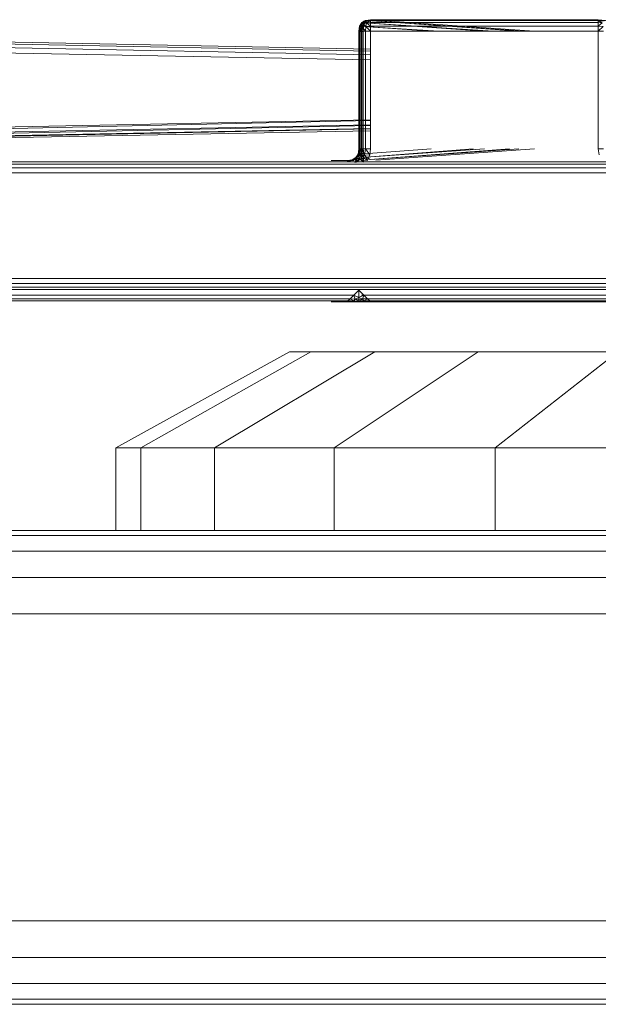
# Model space of a CAD drawing. Header units: millimetres. Extents: x 1 to 3476, y -521 to 159.
# Tile 16 of 130: x 383 to 413, y 108 to 159. Entities that reach past the tile are written whole.
import ezdxf

# ---------------------------------------------------------------- set-up
doc = ezdxf.new("R2010")
doc.units = ezdxf.units.MM
doc.layers.add('VG491211CA_dwg', color=8, linetype='Continuous', lineweight=9)

# ---------------------------------------------------------------- blocks, each defined once
blk = doc.blocks.new('VG491211CA_dwg-300031-Południe')
at = {"color": 18, "lineweight": 9}
for p, q in [((401.336, 157.486), (323.719, 158.986)), ((401.074, 158.965), (400.884, 158.836)), ((401.074, 158.965), (400.884, 158.836)), ((400.886, 158.852), (401.074, 158.965)), ((401.074, 158.965), (400.886, 158.852)), ((401.074, 158.964), (400.886, 158.852)), ((400.886, 158.852), (401.074, 158.964)), ((401.074, 158.964), (400.905, 158.833)), ((401.074, 158.964), (400.905, 158.833)), ((401.169, 158.958), (400.954, 158.831)), ((401.169, 158.958), (400.954, 158.831)), ((401.336, 159.002), (401.002, 158.924)), ((401.336, 159.002), (401.002, 158.924)), ((401.074, 158.965), (401.002, 158.924)), ((401.002, 158.924), (401.074, 158.965)), ((401.002, 158.924), (401.169, 158.958)), ((401.169, 158.958), (401.002, 158.924)), ((401.169, 158.958), (401.049, 158.84)), ((401.049, 158.84), (401.169, 158.958)), ((401.074, 158.965), (401.336, 159.002)), ((401.336, 159.002), (401.074, 158.965)), ((401.336, 159.002), (401.074, 158.964)), ((401.074, 158.964), (401.336, 159.002)), ((401.074, 158.964), (401.092, 158.927)), ((401.092, 158.927), (401.074, 158.964)), ((401.336, 159.002), (401.092, 158.927)), ((401.336, 159.002), (401.092, 158.927)), ((401.092, 158.927), (401.336, 158.964)), ((401.336, 158.964), (401.092, 158.927)), ((401.336, 158.964), (401.13, 158.833)), ((401.336, 158.964), (401.13, 158.833)), ((401.336, 159.002), (401.169, 158.958)), ((401.169, 158.958), (401.336, 159.002)), ((409.014, 158.402), (401.169, 158.958)), ((409.256, 158.402), (401.169, 158.958)), ((401.169, 158.958), (409.014, 158.402)), ((401.169, 158.958), (409.256, 158.402)), ((409.814, 158.402), (401.336, 159.002)), ((401.336, 159.002), (409.813, 158.402)), ((401.336, 158.964), (401.336, 159.002)), ((413.091, 159.001), (401.336, 159.002)), ((401.336, 159.002), (413.124, 159.001)), ((413.124, 159.002), (401.336, 159.002)), ((401.336, 158.964), (401.336, 158.852)), ((401.336, 158.852), (401.336, 158.964)), ((413.124, 158.964), (401.336, 158.964)), ((413.091, 159.001), (433.088, 157.104)), ((413.091, 159.001), (428.044, 157.109)), ((413.124, 159.002), (413.386, 158.964)), ((413.124, 159.002), (413.368, 158.927)), ((413.124, 159.002), (413.124, 158.964)), ((413.461, 158.957), (413.124, 159.001)), ((413.124, 159.001), (413.442, 158.95)), ((413.124, 159.001), (413.386, 158.964)), ((433.101, 157.104), (413.124, 159.001)), ((413.124, 159.001), (428.042, 157.109)), ((413.368, 158.927), (413.124, 158.964)), ((413.124, 158.964), (413.33, 158.833)), ((413.124, 158.964), (413.124, 158.852)), ((323.72, 158.686), (401.336, 157.186)), ((401.336, 157.374), (323.721, 158.874)), ((400.736, 158.402), (400.774, 158.664)), ((400.774, 158.664), (400.736, 158.402)), ((400.736, 158.402), (400.774, 158.664)), ((400.774, 158.664), (400.736, 158.402)), ((400.736, 158.402), (400.811, 158.645)), ((400.736, 158.402), (400.811, 158.645)), ((400.774, 158.664), (400.75, 158.401)), ((400.75, 158.401), (400.774, 158.664)), ((400.787, 158.641), (400.75, 158.401)), ((400.75, 158.401), (400.787, 158.641)), ((400.75, 158.401), (400.813, 158.6)), ((400.75, 158.401), (400.813, 158.6)), ((400.774, 158.664), (400.886, 158.852)), ((400.886, 158.852), (400.774, 158.664)), ((400.774, 158.664), (400.886, 158.852)), ((400.886, 158.852), (400.774, 158.664)), ((400.774, 158.664), (400.905, 158.833)), ((400.774, 158.664), (400.905, 158.833)), ((400.811, 158.645), (400.774, 158.664)), ((400.774, 158.664), (400.787, 158.641)), ((400.787, 158.641), (400.774, 158.664)), ((400.774, 158.664), (400.811, 158.645)), ((400.774, 158.402), (400.811, 158.645)), ((400.811, 158.645), (400.774, 158.402)), ((400.774, 158.402), (400.905, 158.608)), ((400.774, 158.402), (400.905, 158.608)), ((400.886, 158.852), (400.787, 158.641)), ((400.787, 158.641), (400.886, 158.852)), ((400.884, 158.836), (400.787, 158.641)), ((400.787, 158.641), (400.884, 158.836)), ((400.787, 158.641), (400.88, 158.787)), ((400.787, 158.641), (400.88, 158.787)), ((400.787, 158.641), (400.813, 158.6)), ((400.813, 158.6), (400.787, 158.641)), ((400.79, 158.398), (400.883, 158.634)), ((400.883, 158.634), (400.79, 158.398)), ((400.813, 158.6), (400.79, 158.398)), ((400.79, 158.398), (400.813, 158.6)), ((400.811, 158.645), (400.905, 158.833)), ((400.905, 158.833), (400.811, 158.645)), ((400.811, 158.645), (400.961, 158.777)), ((400.811, 158.645), (400.961, 158.777)), ((400.905, 158.608), (400.811, 158.645)), ((400.811, 158.645), (400.905, 158.608)), ((400.88, 158.787), (400.813, 158.6)), ((400.813, 158.6), (400.88, 158.787)), ((400.813, 158.6), (400.883, 158.634)), ((400.883, 158.634), (400.813, 158.6)), ((400.977, 158.65), (400.858, 158.393)), ((400.858, 158.393), (400.883, 158.634)), ((400.883, 158.634), (400.858, 158.393)), ((401.002, 158.924), (400.88, 158.787)), ((401.002, 158.924), (400.88, 158.787)), ((400.88, 158.787), (400.884, 158.836)), ((400.884, 158.836), (400.88, 158.787)), ((400.954, 158.831), (400.88, 158.787)), ((400.88, 158.787), (400.954, 158.831)), ((400.883, 158.634), (400.88, 158.787)), ((400.883, 158.634), (400.88, 158.787)), ((400.883, 158.634), (401.049, 158.84)), ((401.049, 158.84), (400.883, 158.634)), ((400.883, 158.634), (400.954, 158.831)), ((400.954, 158.831), (400.883, 158.634)), ((400.977, 158.65), (400.883, 158.634)), ((400.884, 158.836), (401.002, 158.924)), ((401.002, 158.924), (400.884, 158.836)), ((400.884, 158.836), (400.886, 158.852)), ((400.886, 158.852), (400.884, 158.836)), ((400.886, 158.852), (400.905, 158.833)), ((400.905, 158.833), (400.886, 158.852)), ((400.886, 158.402), (400.905, 158.608)), ((400.905, 158.608), (400.886, 158.402)), ((400.905, 158.833), (401.092, 158.927)), ((401.092, 158.927), (400.905, 158.833)), ((400.905, 158.833), (400.961, 158.777)), ((400.961, 158.777), (400.905, 158.833)), ((400.961, 158.777), (400.905, 158.608)), ((400.905, 158.608), (401.092, 158.645)), ((401.074, 158.402), (400.905, 158.608)), ((401.002, 158.924), (400.954, 158.831)), ((400.954, 158.831), (401.002, 158.924)), ((401.049, 158.84), (400.954, 158.831)), ((400.954, 158.831), (401.049, 158.84)), ((400.954, 158.386), (400.978, 158.65)), ((400.977, 158.65), (400.954, 158.386)), ((401.092, 158.927), (400.961, 158.777)), ((401.092, 158.927), (400.961, 158.777)), ((400.961, 158.777), (401.13, 158.833)), ((401.13, 158.833), (400.961, 158.777)), ((401.092, 158.645), (400.961, 158.777)), ((401.092, 158.645), (400.961, 158.777)), ((401.049, 158.84), (400.977, 158.65)), ((404.879, 158.402), (400.977, 158.65)), ((404.474, 158.402), (400.977, 158.65)), ((400.978, 158.65), (401.049, 158.84)), ((400.978, 158.65), (404.879, 158.402)), ((400.978, 158.65), (404.474, 158.402)), ((401.049, 158.84), (407.235, 158.402)), ((407.677, 158.402), (401.049, 158.84)), ((407.234, 158.402), (401.049, 158.84)), ((401.049, 158.84), (407.676, 158.402)), ((401.074, 158.402), (401.092, 158.645)), ((401.092, 158.927), (401.13, 158.833)), ((401.13, 158.833), (401.092, 158.927)), ((401.13, 158.833), (401.092, 158.645)), ((401.092, 158.645), (401.13, 158.833)), ((401.092, 158.645), (401.336, 158.664)), ((401.336, 158.402), (401.092, 158.645)), ((401.13, 158.833), (401.336, 158.852)), ((401.336, 158.852), (401.13, 158.833)), ((401.336, 158.664), (401.13, 158.833)), ((401.336, 158.664), (401.13, 158.833)), ((401.336, 158.852), (401.336, 158.664)), ((401.336, 158.664), (401.336, 158.852)), ((401.336, 158.852), (403.465, 158.852)), ((413.124, 158.852), (401.336, 158.852)), ((401.336, 158.402), (401.336, 158.664)), ((406.11, 158.664), (401.336, 158.664)), ((401.336, 158.664), (413.124, 158.664)), ((413.33, 158.833), (413.124, 158.852)), ((413.124, 158.852), (413.124, 158.664)), ((413.124, 158.664), (413.33, 158.833)), ((413.124, 158.664), (413.368, 158.645)), ((413.124, 158.664), (413.124, 158.402)), ((413.124, 158.402), (413.368, 158.645)), ((401.336, 156.924), (323.718, 158.424)), ((400.774, 158.402), (400.736, 158.402)), ((400.736, 158.402), (400.75, 158.401)), ((400.75, 158.401), (400.736, 158.402)), ((400.736, 158.402), (400.774, 158.402)), ((400.736, 156.935), (400.736, 158.402)), ((400.736, 158.402), (400.736, 156.935)), ((400.736, 152.316), (400.736, 158.402)), ((400.736, 158.402), (400.736, 152.316)), ((400.75, 158.401), (400.79, 158.398)), ((400.79, 158.398), (400.75, 158.401)), ((400.75, 158.401), (400.75, 156.935)), ((400.75, 152.316), (400.75, 158.401)), ((400.886, 158.402), (400.774, 158.402)), ((400.774, 158.402), (400.886, 158.402)), ((400.774, 156.935), (400.774, 158.402)), ((400.774, 158.402), (400.774, 152.316)), ((400.79, 158.398), (400.858, 158.393)), ((400.858, 158.393), (400.79, 158.398)), ((400.79, 158.398), (400.79, 156.934)), ((400.79, 152.319), (400.79, 158.398)), ((400.954, 158.386), (400.858, 158.393)), ((400.858, 156.933), (400.858, 158.393)), ((400.858, 158.393), (400.858, 152.324)), ((400.886, 158.402), (401.074, 158.402)), ((400.886, 156.933), (400.886, 158.402)), ((400.886, 158.402), (400.886, 152.316)), ((400.954, 156.931), (400.954, 158.386)), ((400.954, 158.386), (400.954, 152.331)), ((401.074, 158.402), (401.336, 158.402)), ((401.074, 152.316), (401.074, 158.402)), ((401.336, 152.316), (401.336, 158.402)), ((401.336, 158.402), (413.124, 158.402)), ((413.124, 158.402), (413.386, 158.402)), ((413.124, 158.402), (413.124, 152.316)), ((401.336, 153.82), (323.124, 152.309)), ((401.336, 153.786), (323.649, 152.057)), ((401.336, 153.558), (323.649, 152.057)), ((401.336, 153.533), (324.024, 151.876)), ((401.336, 153.37), (324.024, 151.876)), ((324.249, 151.768), (401.336, 153.355)), ((400.736, 152.316), (400.736, 153.809)), ((400.736, 153.809), (400.736, 152.316)), ((400.75, 153.809), (400.75, 152.316)), ((400.774, 152.316), (400.774, 153.81)), ((400.79, 153.81), (400.79, 152.319)), ((400.858, 152.324), (400.858, 153.811)), ((400.886, 152.316), (400.886, 153.812)), ((400.954, 152.331), (400.954, 153.813)), ((324.249, 151.768), (401.336, 153.258)), ((400.75, 152.316), (400.714, 152.087)), ((400.714, 152.085), (400.75, 152.316)), ((400.75, 152.316), (400.736, 152.316)), ((400.736, 152.316), (400.75, 152.316)), ((400.79, 152.319), (400.75, 152.316)), ((400.75, 152.316), (400.79, 152.319)), ((400.75, 152.316), (400.794, 152.1)), ((400.75, 152.316), (400.794, 152.097)), ((400.858, 152.324), (400.79, 152.319)), ((400.79, 152.319), (400.858, 152.324)), ((400.79, 152.319), (400.794, 152.1)), ((400.794, 152.097), (400.79, 152.319)), ((400.858, 152.324), (400.794, 152.1)), ((400.858, 152.324), (400.794, 152.097)), ((400.858, 152.324), (400.954, 152.331)), ((400.897, 152.094), (400.858, 152.324)), ((400.858, 152.324), (400.897, 152.092)), ((400.954, 152.331), (400.897, 152.092)), ((400.995, 152.069), (400.954, 152.331)), ((400.954, 152.331), (400.995, 152.069)), ((400.586, 151.866), (400.399, 151.753)), ((400.399, 151.753), (400.586, 151.866)), ((400.399, 151.753), (400.586, 151.866)), ((400.586, 151.866), (400.399, 151.753)), ((400.429, 151.713), (400.586, 151.866)), ((400.586, 151.866), (400.429, 151.713)), ((400.429, 151.713), (400.621, 151.835)), ((400.621, 151.835), (400.429, 151.713)), ((400.586, 151.866), (400.458, 151.721)), ((400.458, 151.721), (400.586, 151.866)), ((400.641, 151.851), (400.458, 151.721)), ((400.458, 151.721), (400.64, 151.851)), ((400.536, 151.618), (400.621, 151.835)), ((400.621, 151.835), (400.536, 151.618)), ((400.699, 152.053), (400.586, 151.866)), ((400.586, 151.866), (400.699, 152.053)), ((400.699, 152.053), (400.586, 151.866)), ((400.586, 151.866), (400.699, 152.053)), ((400.586, 151.866), (400.735, 152.032)), ((400.735, 152.032), (400.586, 151.866)), ((400.586, 151.866), (400.641, 151.851)), ((400.621, 151.835), (400.586, 151.866)), ((400.586, 151.866), (400.621, 151.835)), ((400.64, 151.851), (400.586, 151.866)), ((400.606, 151.63), (400.64, 151.851)), ((400.641, 151.851), (400.608, 151.629)), ((400.621, 151.835), (400.735, 152.032)), ((400.735, 152.032), (400.621, 151.835)), ((400.736, 151.773), (400.621, 151.835)), ((400.621, 151.835), (400.736, 151.773)), ((400.64, 151.851), (400.794, 152.097)), ((400.64, 151.851), (400.714, 152.085)), ((400.699, 152.053), (400.64, 151.851)), ((400.797, 151.794), (400.64, 151.851)), ((400.794, 152.1), (400.641, 151.851)), ((400.714, 152.087), (400.641, 151.851)), ((400.699, 152.053), (400.641, 151.851)), ((400.641, 151.851), (400.799, 151.794)), ((400.736, 152.316), (400.699, 152.053)), ((400.699, 152.053), (400.774, 152.316)), ((400.699, 152.053), (400.736, 152.316)), ((400.774, 152.316), (400.699, 152.053)), ((400.736, 152.316), (400.699, 152.053)), ((400.699, 152.053), (400.736, 152.316)), ((400.714, 152.087), (400.699, 152.053)), ((400.699, 152.053), (400.714, 152.085)), ((400.699, 152.053), (400.735, 152.032)), ((400.735, 152.032), (400.699, 152.053)), ((400.736, 152.316), (400.714, 152.087)), ((400.736, 152.316), (400.714, 152.085)), ((400.794, 152.1), (400.714, 152.087)), ((400.714, 152.085), (400.794, 152.097)), ((400.735, 152.032), (400.886, 152.316)), ((400.735, 152.032), (400.774, 152.316)), ((400.886, 152.316), (400.735, 152.032)), ((400.774, 152.316), (400.735, 152.032)), ((400.735, 152.032), (400.736, 151.773)), ((400.735, 152.032), (400.849, 151.995)), ((400.849, 151.995), (400.735, 152.032)), ((400.735, 152.032), (400.736, 151.773)), ((400.736, 152.316), (400.774, 152.316)), ((400.774, 152.316), (400.736, 152.316)), ((400.736, 151.773), (400.849, 151.995)), ((400.849, 151.995), (400.736, 151.773)), ((400.774, 152.316), (400.886, 152.316)), ((400.886, 152.316), (400.774, 152.316)), ((400.794, 152.1), (400.799, 151.794)), ((400.978, 151.857), (400.794, 152.1)), ((400.897, 152.094), (400.794, 152.1)), ((400.797, 151.794), (400.794, 152.097)), ((400.794, 152.097), (400.978, 151.857)), ((400.794, 152.097), (400.897, 152.092)), ((400.978, 151.857), (400.797, 151.794)), ((400.799, 151.794), (400.978, 151.857)), ((400.849, 151.995), (400.886, 152.316)), ((400.886, 152.316), (400.849, 151.995)), ((400.849, 151.995), (401.021, 152.001)), ((401.021, 152.001), (400.849, 151.995)), ((400.849, 151.995), (400.892, 151.735)), ((400.892, 151.735), (400.849, 151.995)), ((401.021, 152.001), (400.886, 152.316)), ((401.074, 152.316), (400.886, 152.316)), ((401.021, 152.001), (400.892, 151.735)), ((400.892, 151.735), (401.021, 152.001)), ((400.978, 151.857), (400.897, 152.094)), ((400.897, 152.092), (400.978, 151.857)), ((400.897, 152.092), (400.995, 152.069)), ((400.978, 151.857), (400.976, 151.631)), ((400.995, 152.069), (400.978, 151.857)), ((400.995, 152.069), (400.978, 151.857)), ((400.978, 151.857), (401.118, 151.882)), ((401.118, 151.882), (400.978, 151.857)), ((400.978, 151.631), (400.978, 151.857)), ((401.17, 151.728), (400.978, 151.857)), ((400.978, 151.857), (401.17, 151.728)), ((404.475, 152.316), (400.995, 152.069)), ((400.995, 152.069), (404.475, 152.316)), ((401.118, 151.882), (400.995, 152.069)), ((400.995, 152.069), (401.118, 151.882)), ((401.021, 152.001), (401.074, 152.316)), ((401.021, 152.001), (401.299, 152.016)), ((401.299, 152.016), (401.021, 152.001)), ((401.021, 152.001), (401.186, 151.716)), ((401.186, 151.716), (401.021, 152.001)), ((401.299, 152.016), (401.074, 152.316)), ((401.336, 152.316), (401.074, 152.316)), ((407.236, 152.316), (401.118, 151.882)), ((401.118, 151.882), (407.236, 152.316)), ((406.656, 152.316), (401.118, 151.882)), ((401.118, 151.882), (406.656, 152.316)), ((401.118, 151.882), (401.325, 151.77)), ((401.325, 151.77), (401.118, 151.882)), ((401.17, 151.728), (401.118, 151.882)), ((401.118, 151.882), (401.17, 151.728)), ((401.299, 152.016), (401.186, 151.716)), ((401.186, 151.716), (401.299, 152.016)), ((401.299, 152.016), (401.336, 152.316)), ((401.325, 151.77), (408.529, 152.316)), ((401.325, 151.77), (409.018, 152.316)), ((408.528, 152.316), (401.325, 151.77)), ((409.017, 152.316), (401.325, 151.77)), ((401.613, 151.734), (409.819, 152.316)), ((409.818, 152.316), (401.613, 151.734)), ((413.124, 152.316), (413.161, 152.016)), ((413.386, 152.316), (413.124, 152.316)), ((584.793, 151.641), (323.124, 151.641)), ((584.793, 151.528), (323.124, 151.528)), ((323.124, 151.341), (584.793, 151.341)), ((400.136, 151.716), (399.298, 151.716)), ((399.298, 151.716), (400.136, 151.716)), ((399.298, 151.716), (400.136, 151.716)), ((400.136, 151.716), (399.298, 151.716)), ((400.399, 151.753), (400.136, 151.716)), ((400.136, 151.716), (400.399, 151.753)), ((400.136, 151.716), (400.399, 151.753)), ((400.399, 151.753), (400.136, 151.716)), ((400.136, 151.716), (400.174, 151.678)), ((400.174, 151.678), (400.136, 151.716)), ((400.174, 151.678), (400.136, 151.716)), ((400.136, 151.716), (400.174, 151.678)), ((400.399, 151.753), (400.174, 151.678)), ((400.174, 151.678), (400.399, 151.753)), ((400.174, 151.678), (400.399, 151.753)), ((400.399, 151.753), (400.174, 151.678)), ((400.458, 151.721), (400.174, 151.678)), ((400.174, 151.678), (400.458, 151.721)), ((400.429, 151.713), (400.174, 151.678)), ((400.399, 151.753), (400.458, 151.721)), ((400.429, 151.713), (400.399, 151.753)), ((400.458, 151.721), (400.399, 151.753)), ((400.399, 151.753), (400.429, 151.713)), ((400.736, 151.773), (400.536, 151.618)), ((400.536, 151.618), (400.736, 151.773)), ((400.606, 151.63), (400.797, 151.794)), ((400.799, 151.794), (400.608, 151.629)), ((400.892, 151.735), (400.736, 151.773)), ((400.736, 151.773), (400.892, 151.735)), ((400.797, 151.794), (400.976, 151.631)), ((400.978, 151.631), (400.799, 151.794)), ((401.186, 151.716), (400.892, 151.735)), ((323.124, 151.078), (584.793, 151.078)), ((585.393, 145.612), (322.524, 145.612)), ((584.868, 145.35), (323.049, 145.35)), ((584.493, 145.162), (323.424, 145.162)), ((323.649, 145.05), (456.246, 145.05)), ((400.474, 144.75), (323.649, 144.75)), ((400.474, 144.75), (400.286, 144.562)), ((400.736, 145.012), (400.474, 144.75)), ((400.474, 144.75), (400.736, 144.636)), ((400.736, 144.636), (400.474, 144.75)), ((400.474, 144.75), (400.551, 144.548)), ((400.736, 145.012), (400.999, 144.75)), ((400.999, 144.75), (400.736, 145.012)), ((400.736, 145.012), (400.736, 144.636)), ((400.736, 144.636), (400.999, 144.75)), ((400.999, 144.75), (400.736, 144.636)), ((413.817, 144.75), (400.871, 144.75)), ((400.871, 144.75), (413.817, 144.75)), ((400.999, 144.75), (400.922, 144.548)), ((400.999, 144.75), (400.922, 144.548)), ((400.999, 144.75), (401.186, 144.562)), ((401.186, 144.562), (400.999, 144.75)), ((400.999, 144.75), (413.461, 144.75)), ((413.461, 144.75), (400.999, 144.75)), ((400.286, 144.562), (324.024, 144.562)), ((324.249, 144.45), (400.174, 144.45)), ((399.298, 144.412), (400.436, 144.412)), ((400.436, 144.412), (399.298, 144.412)), ((400.286, 144.562), (400.174, 144.45)), ((400.174, 144.45), (400.475, 144.449)), ((400.174, 144.45), (400.436, 144.412)), ((400.436, 144.412), (400.174, 144.45)), ((400.286, 144.562), (400.551, 144.548)), ((400.286, 144.562), (400.475, 144.449)), ((400.475, 144.449), (400.286, 144.562)), ((400.475, 144.449), (400.436, 144.412)), ((400.436, 144.412), (400.475, 144.449)), ((400.436, 144.412), (400.736, 144.412)), ((400.736, 144.412), (400.436, 144.412)), ((400.551, 144.548), (400.475, 144.449)), ((400.475, 144.449), (400.551, 144.548)), ((400.475, 144.449), (400.736, 144.437)), ((400.475, 144.449), (400.736, 144.412)), ((400.736, 144.437), (400.475, 144.449)), ((400.736, 144.412), (400.475, 144.449)), ((400.551, 144.548), (400.736, 144.636)), ((400.736, 144.636), (400.551, 144.548)), ((400.736, 144.51), (400.551, 144.548)), ((400.551, 144.548), (400.736, 144.509)), ((400.551, 144.548), (400.736, 144.437)), ((400.736, 144.437), (400.551, 144.548)), ((400.736, 144.636), (400.736, 144.51)), ((400.736, 144.636), (400.922, 144.548)), ((400.922, 144.548), (400.736, 144.636)), ((400.736, 144.636), (400.736, 144.509)), ((400.922, 144.548), (400.736, 144.51)), ((400.736, 144.509), (400.922, 144.548)), ((400.736, 144.437), (400.922, 144.548)), ((400.922, 144.548), (400.736, 144.437)), ((400.736, 144.437), (400.736, 144.51)), ((400.736, 144.509), (400.736, 144.437)), ((400.736, 144.437), (400.998, 144.449)), ((400.736, 144.412), (400.998, 144.449)), ((400.998, 144.449), (400.736, 144.437)), ((400.998, 144.449), (400.736, 144.412)), ((400.736, 144.437), (400.736, 144.412)), ((400.736, 144.412), (400.736, 144.437)), ((400.736, 144.412), (401.036, 144.412)), ((401.036, 144.412), (400.736, 144.412)), ((400.872, 144.45), (413.819, 144.45)), ((414.286, 144.45), (400.872, 144.45)), ((414.286, 144.412), (400.872, 144.412)), ((400.872, 144.412), (414.286, 144.412)), ((413.819, 144.562), (400.873, 144.562)), ((400.873, 144.562), (414.174, 144.562)), ((401.186, 144.562), (400.922, 144.548)), ((400.922, 144.548), (401.186, 144.562)), ((400.998, 144.449), (400.922, 144.548)), ((400.922, 144.548), (400.998, 144.449)), ((400.998, 144.449), (401.186, 144.562)), ((401.186, 144.562), (400.998, 144.449)), ((400.998, 144.449), (401.299, 144.45)), ((401.299, 144.45), (400.998, 144.449)), ((401.036, 144.412), (400.998, 144.449)), ((400.998, 144.449), (401.036, 144.412)), ((401.036, 144.412), (401.299, 144.45)), ((401.299, 144.45), (401.036, 144.412)), ((401.036, 144.412), (413.424, 144.412)), ((413.424, 144.412), (401.036, 144.412)), ((401.299, 144.45), (401.186, 144.562)), ((401.186, 144.562), (401.299, 144.45)), ((413.274, 144.562), (401.186, 144.562)), ((401.186, 144.562), (413.274, 144.562)), ((401.299, 144.45), (413.161, 144.45)), ((413.161, 144.45), (401.299, 144.45)), ((397.141, 141.816), (388.169, 136.847)), ((398.256, 141.816), (389.456, 136.847)), ((401.556, 141.816), (393.267, 136.847)), ((397.141, 141.816), (398.256, 141.816)), ((398.256, 141.816), (401.556, 141.816)), ((406.915, 141.816), (399.455, 136.847)), ((401.556, 141.816), (406.915, 141.816)), ((406.915, 141.816), (414.128, 141.816)), ((414.128, 141.816), (407.783, 136.847)), ((388.169, 136.847), (389.456, 136.847)), ((388.169, 136.847), (388.169, 132.579)), ((389.456, 136.847), (393.267, 136.847)), ((389.456, 136.847), (389.456, 132.579)), ((393.267, 136.847), (399.455, 136.847)), ((393.267, 136.847), (393.267, 132.579)), ((399.455, 136.847), (407.783, 136.847)), ((399.455, 136.847), (399.455, 132.579)), ((407.783, 136.847), (417.931, 136.847)), ((407.783, 136.847), (407.783, 132.579)), ((903.786, 132.579), (5.067, 132.579)), ((903.786, 132.309), (5.067, 132.309)), ((5.067, 131.499), (903.786, 131.499)), ((5.067, 130.149), (903.786, 130.149)), ((5.067, 128.259), (903.786, 128.259)), ((903.786, 112.381), (5.067, 112.381)), ((903.786, 110.491), (5.067, 110.491)), ((5.067, 109.141), (903.786, 109.141)), ((5.067, 108.331), (903.786, 108.331)), ((5.067, 108.061), (903.786, 108.061))]:
    blk.add_line(p, q, dxfattribs=at)

msp = doc.modelspace()

# ---------------------------------------------------------------- block references
at = {"layer": 'VG491211CA_dwg', "color": 18}
msp.add_blockref('VG491211CA_dwg-300031-Południe', (0, 0), dxfattribs=at)

doc.saveas('drawing.dxf')
